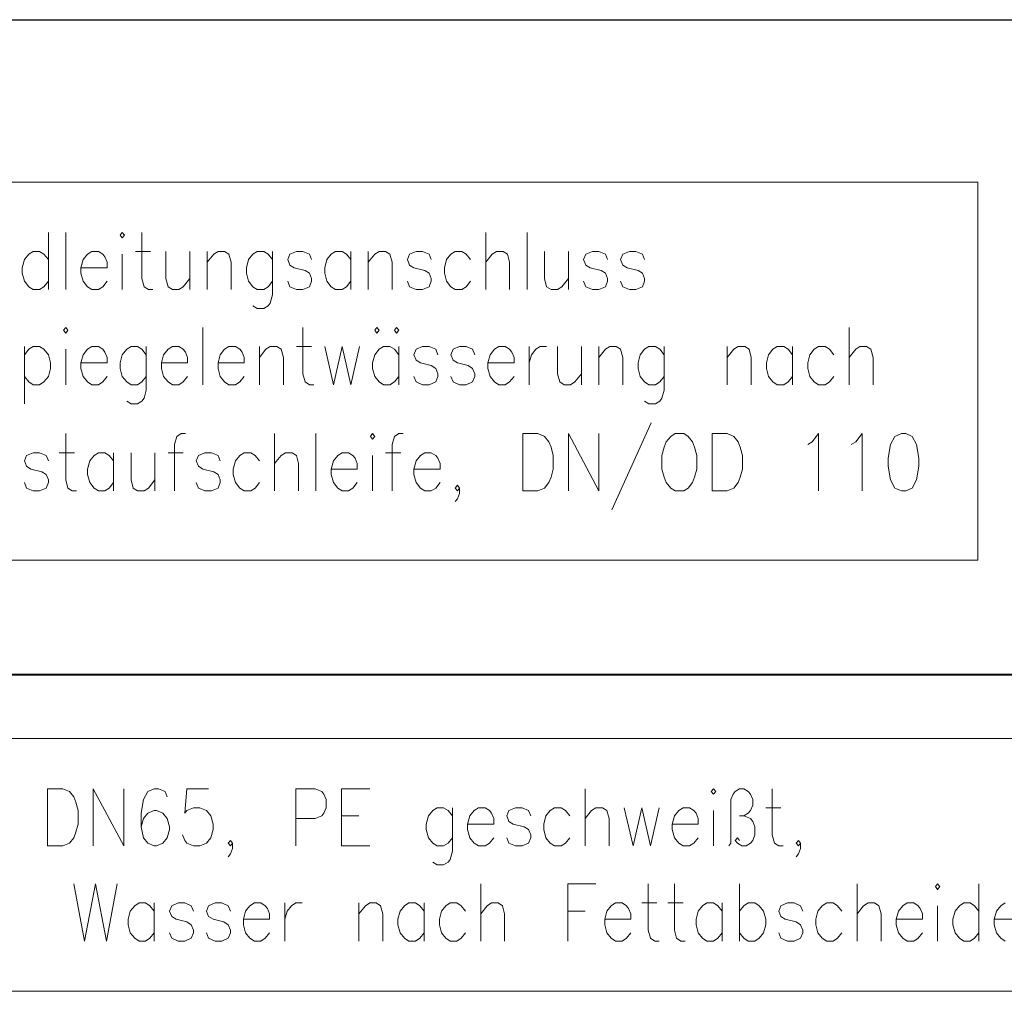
# Model space of a CAD drawing. Extents: x 193 to 943, y 26 to 526.
# Tile 252 of 256: x 551 to 583, y 107 to 139. Entities that reach past the tile are written whole.
import ezdxf

# ---------------------------------------------------------------- set-up
doc = ezdxf.new("R2010")
doc.units = 0
doc.layers.get('0').update_dxf_attribs({"lineweight": 25})
doc.layers.add('KG4_HLS_S_____ZEICHNEN_SWGF', color=40, linetype='Continuous', lineweight=40, true_color=0xffbf00)
doc.layers.add('KG4_HLS_SC_ZEICHNEN', color=7, linetype='Continuous', lineweight=25)
doc.layers.add('KG4_HLS_TEXTE', color=7, linetype='Continuous', lineweight=13)

# ---------------------------------------------------------------- blocks, each defined once
blk = doc.blocks.new('DWGOBJEKT-A069I1IW7N', base_point=(522.864, 102.246))
at = {"color": 0, "linetype": 'ByBlock', "lineweight": -2, "ltscale": 0.13}
for p, q in [((535.514, 115.437), (586.886, 115.437)), ((552.021, 113.787), (552.021, 111.912)), ((552.021, 113.787), (552.521, 113.787)), ((552.521, 113.787), (552.736, 113.698)), ((553.521, 113.787), (553.521, 111.912)), ((553.521, 113.787), (554.521, 111.912)), ((554.521, 113.787), (554.521, 111.912)), ((555.521, 113.787), (555.307, 113.698)), ((555.664, 113.787), (555.521, 113.787)), ((555.879, 113.698), (555.664, 113.787)), ((556.593, 113.787), (556.521, 112.984)), ((557.307, 113.787), (556.593, 113.787)), ((560.164, 113.787), (560.164, 111.912)), ((560.164, 113.787), (560.807, 113.787)), ((560.807, 113.787), (561.021, 113.698)), ((561.664, 113.787), (561.664, 111.912)), ((561.664, 113.787), (562.593, 113.787)), ((569.664, 113.787), (569.664, 111.912)), ((573.879, 113.787), (573.807, 113.698)), ((573.95, 113.698), (573.879, 113.787)), ((574.593, 113.698), (574.736, 113.787)), ((574.736, 113.787), (574.879, 113.787)), ((574.879, 113.787), (575.021, 113.698)), ((575.807, 113.787), (575.807, 112.269)), ((552.736, 113.698), (552.879, 113.519)), ((552.879, 113.519), (552.95, 113.341)), ((555.307, 113.698), (555.164, 113.43)), ((555.95, 113.519), (555.879, 113.698)), ((561.021, 113.698), (561.093, 113.609)), ((561.093, 113.609), (561.164, 113.43)), ((573.807, 113.698), (573.879, 113.609)), ((573.879, 113.609), (573.95, 113.698)), ((574.45, 113.43), (574.521, 113.609)), ((574.521, 113.609), (574.593, 113.698)), ((575.021, 113.698), (575.093, 113.609)), ((575.093, 113.609), (575.164, 113.43)), ((552.95, 113.341), (553.021, 113.073)), ((555.164, 113.43), (555.093, 112.984)), ((556.593, 113.073), (556.807, 113.162)), ((556.807, 113.162), (557.021, 113.162)), ((557.021, 113.162), (557.236, 113.073)), ((561.164, 113.162), (561.093, 112.984)), ((561.164, 113.43), (561.164, 113.162)), ((564.807, 113.162), (564.664, 113.073)), ((565.021, 113.162), (564.807, 113.162)), ((565.164, 113.073), (565.021, 113.162)), ((565.307, 113.162), (565.307, 111.734)), ((566.164, 113.162), (566.021, 113.073)), ((566.379, 113.162), (566.164, 113.162)), ((566.521, 113.073), (566.379, 113.162)), ((567.379, 113.162), (567.164, 113.073)), ((567.593, 113.162), (567.379, 113.162)), ((567.807, 113.073), (567.593, 113.162)), ((568.664, 113.162), (568.521, 113.073)), ((568.879, 113.162), (568.664, 113.162)), ((569.021, 113.073), (568.879, 113.162)), ((569.879, 113.073), (570.021, 113.162)), ((570.021, 113.162), (570.236, 113.162)), ((570.236, 113.162), (570.379, 113.073)), ((570.95, 113.162), (571.236, 111.912)), ((571.521, 113.162), (571.236, 111.912)), ((571.521, 113.162), (571.807, 111.912)), ((572.093, 113.162), (571.807, 111.912)), ((572.879, 113.162), (572.736, 113.073)), ((573.093, 113.162), (572.879, 113.162)), ((573.236, 113.073), (573.093, 113.162)), ((574.45, 112.001), (574.45, 113.43)), ((575.164, 113.251), (575.093, 113.073)), ((575.164, 113.43), (575.164, 113.251)), ((575.593, 113.162), (576.093, 113.162)), ((553.021, 113.073), (553.021, 112.626)), ((555.093, 112.984), (555.093, 112.537)), ((555.164, 112.805), (555.093, 112.537)), ((555.307, 112.984), (555.164, 112.805)), ((555.521, 113.073), (555.307, 112.984)), ((555.593, 113.073), (555.521, 113.073)), ((555.807, 112.984), (555.593, 113.073)), ((555.95, 112.805), (555.807, 112.984)), ((556.021, 112.537), (555.95, 112.805)), ((556.521, 112.984), (556.593, 113.073)), ((557.236, 113.073), (557.379, 112.894)), ((557.379, 112.894), (557.45, 112.626)), ((560.807, 112.805), (560.164, 112.805)), ((561.021, 112.894), (560.807, 112.805)), ((561.093, 112.984), (561.021, 112.894)), ((561.664, 112.894), (562.236, 112.894)), ((564.521, 112.894), (564.45, 112.626)), ((564.664, 113.073), (564.521, 112.894)), ((565.307, 112.894), (565.164, 113.073)), ((565.879, 112.894), (565.807, 112.626)), ((566.021, 113.073), (565.879, 112.894)), ((566.593, 112.984), (566.521, 113.073)), ((566.664, 112.805), (566.593, 112.984)), ((566.664, 112.626), (566.664, 112.805)), ((567.164, 113.073), (567.093, 112.894)), ((567.093, 112.894), (567.164, 112.716)), ((567.879, 112.894), (567.807, 113.073)), ((568.379, 112.894), (568.307, 112.626)), ((568.521, 113.073), (568.379, 112.894)), ((569.164, 112.894), (569.021, 113.073)), ((569.664, 112.805), (569.879, 113.073)), ((570.379, 113.073), (570.45, 112.805)), ((570.45, 112.805), (570.45, 111.912)), ((572.593, 112.894), (572.521, 112.626)), ((572.736, 113.073), (572.593, 112.894)), ((573.307, 112.984), (573.236, 113.073)), ((573.379, 112.805), (573.307, 112.984)), ((573.379, 112.626), (573.379, 112.805)), ((573.879, 113.073), (573.879, 111.912)), ((574.879, 112.894), (574.736, 112.894)), ((575.021, 112.984), (574.879, 112.894)), ((574.879, 112.894), (575.093, 112.805)), ((575.093, 113.073), (575.021, 112.984)), ((575.093, 112.805), (575.164, 112.716)), ((553.021, 112.626), (552.95, 112.359)), ((555.093, 112.537), (555.164, 112.18)), ((556.021, 112.448), (556.021, 112.537)), ((557.45, 112.626), (557.45, 112.448)), ((564.45, 112.626), (564.45, 112.448)), ((565.807, 112.626), (566.664, 112.626)), ((565.807, 112.626), (565.807, 112.448)), ((567.164, 112.716), (567.307, 112.626)), ((567.307, 112.626), (567.664, 112.537)), ((567.664, 112.537), (567.807, 112.448)), ((568.307, 112.626), (568.307, 112.448)), ((572.521, 112.626), (573.379, 112.626)), ((572.521, 112.626), (572.521, 112.448)), ((575.164, 112.716), (575.236, 112.537)), ((575.236, 112.537), (575.236, 112.269)), ((552.879, 112.18), (552.736, 112.001)), ((552.95, 112.359), (552.879, 112.18)), ((555.164, 112.18), (555.307, 112.001)), ((555.807, 112.001), (555.95, 112.18)), ((555.95, 112.18), (556.021, 112.448)), ((556.521, 112.091), (556.45, 112.269)), ((557.379, 112.18), (557.236, 112.001)), ((557.45, 112.448), (557.379, 112.18)), ((564.45, 112.448), (564.521, 112.18)), ((564.521, 112.18), (564.664, 112.001)), ((565.164, 112.001), (565.307, 112.18)), ((565.807, 112.448), (565.879, 112.18)), ((565.879, 112.18), (566.021, 112.001)), ((566.521, 112.001), (566.664, 112.18)), ((567.164, 112.001), (567.093, 112.18)), ((567.807, 112.448), (567.879, 112.269)), ((567.879, 112.18), (567.807, 112.001)), ((567.879, 112.269), (567.879, 112.18)), ((568.307, 112.448), (568.379, 112.18)), ((568.379, 112.18), (568.521, 112.001)), ((569.021, 112.001), (569.164, 112.18)), ((572.521, 112.448), (572.593, 112.18)), ((572.593, 112.18), (572.736, 112.001)), ((573.236, 112.001), (573.379, 112.18)), ((574.593, 112.091), (574.664, 112.18)), ((574.664, 112.18), (574.736, 112.091)), ((575.236, 112.269), (575.164, 112.091)), ((575.807, 112.269), (575.879, 112.001)), ((552.521, 111.912), (552.021, 111.912)), ((552.736, 112.001), (552.521, 111.912)), ((555.307, 112.001), (555.521, 111.912)), ((555.521, 111.912), (555.593, 111.912)), ((555.593, 111.912), (555.807, 112.001)), ((556.593, 112.001), (556.521, 112.091)), ((556.807, 111.912), (556.593, 112.001)), ((557.021, 111.912), (556.807, 111.912)), ((557.236, 112.001), (557.021, 111.912)), ((557.95, 112.001), (558.021, 112.091)), ((558.021, 111.912), (557.95, 112.001)), ((558.021, 112.091), (558.093, 112.001)), ((558.093, 112.001), (558.021, 111.912)), ((558.093, 112.001), (558.093, 111.823)), ((561.664, 111.912), (562.593, 111.912)), ((564.664, 112.001), (564.807, 111.912)), ((564.807, 111.912), (565.021, 111.912)), ((565.021, 111.912), (565.164, 112.001)), ((566.021, 112.001), (566.164, 111.912)), ((566.164, 111.912), (566.379, 111.912)), ((566.379, 111.912), (566.521, 112.001)), ((567.379, 111.912), (567.164, 112.001)), ((567.593, 111.912), (567.379, 111.912)), ((567.807, 112.001), (567.593, 111.912)), ((568.521, 112.001), (568.664, 111.912)), ((568.664, 111.912), (568.879, 111.912)), ((568.879, 111.912), (569.021, 112.001)), ((572.736, 112.001), (572.879, 111.912)), ((572.879, 111.912), (573.093, 111.912)), ((573.093, 111.912), (573.236, 112.001)), ((574.379, 111.912), (574.45, 112.001)), ((574.664, 112.001), (574.593, 112.091)), ((574.807, 111.912), (574.664, 112.001)), ((574.95, 111.912), (574.807, 111.912)), ((575.093, 112.001), (574.95, 111.912)), ((575.164, 112.091), (575.093, 112.001)), ((575.879, 112.001), (576.021, 111.912)), ((576.021, 111.912), (576.164, 111.912)), ((576.593, 112.001), (576.664, 112.091)), ((576.664, 111.912), (576.593, 112.001)), ((576.664, 112.091), (576.736, 112.001)), ((576.736, 112.001), (576.664, 111.912)), ((576.736, 112.001), (576.736, 111.823)), ((558.021, 111.644), (557.95, 111.555)), ((558.093, 111.823), (558.021, 111.644)), ((565.307, 111.734), (565.236, 111.466)), ((576.664, 111.644), (576.593, 111.555)), ((576.736, 111.823), (576.664, 111.644)), ((564.807, 111.287), (564.664, 111.376)), ((565.021, 111.287), (564.807, 111.287)), ((565.164, 111.376), (565.021, 111.287)), ((565.236, 111.466), (565.164, 111.376)), ((552.879, 110.662), (553.236, 108.787)), ((553.593, 110.662), (553.236, 108.787)), ((553.593, 110.662), (553.95, 108.787)), ((554.307, 110.662), (553.95, 108.787)), ((566.236, 110.662), (566.236, 108.787)), ((569.093, 110.662), (569.093, 108.787)), ((569.093, 110.662), (570.021, 110.662)), ((571.736, 110.662), (571.736, 109.144)), ((572.593, 110.662), (572.593, 109.144)), ((574.736, 110.662), (574.736, 108.787)), ((578.593, 110.662), (578.593, 108.787)), ((581.236, 110.662), (581.164, 110.573)), ((581.164, 110.573), (581.236, 110.484)), ((581.307, 110.573), (581.236, 110.662)), ((581.236, 110.484), (581.307, 110.573)), ((582.593, 110.662), (582.593, 108.787)), ((554.879, 109.948), (554.736, 109.769)), ((555.021, 110.037), (554.879, 109.948)), ((555.236, 110.037), (555.021, 110.037)), ((555.379, 109.948), (555.236, 110.037)), ((555.521, 109.769), (555.379, 109.948)), ((555.521, 110.037), (555.521, 108.787)), ((556.093, 109.948), (556.021, 109.769)), ((556.307, 110.037), (556.093, 109.948)), ((556.521, 110.037), (556.307, 110.037)), ((556.736, 109.948), (556.521, 110.037)), ((556.807, 109.769), (556.736, 109.948)), ((557.307, 109.948), (557.236, 109.769)), ((557.521, 110.037), (557.307, 109.948)), ((557.736, 110.037), (557.521, 110.037)), ((557.95, 109.948), (557.736, 110.037)), ((558.021, 109.769), (557.95, 109.948)), ((558.664, 109.948), (558.521, 109.769)), ((558.807, 110.037), (558.664, 109.948)), ((559.021, 110.037), (558.807, 110.037)), ((559.164, 109.948), (559.021, 110.037)), ((559.236, 109.859), (559.164, 109.948)), ((559.807, 110.037), (559.807, 108.787)), ((559.879, 109.769), (560.021, 109.948)), ((560.021, 109.948), (560.164, 110.037)), ((560.164, 110.037), (560.379, 110.037)), ((562.236, 110.037), (562.236, 108.787)), ((562.236, 109.68), (562.45, 109.948)), ((562.45, 109.948), (562.593, 110.037)), ((562.593, 110.037), (562.807, 110.037)), ((562.807, 110.037), (562.95, 109.948)), ((562.95, 109.948), (563.021, 109.68)), ((563.736, 109.948), (563.593, 109.769)), ((563.879, 110.037), (563.736, 109.948)), ((564.093, 110.037), (563.879, 110.037)), ((564.236, 109.948), (564.093, 110.037)), ((564.379, 109.769), (564.236, 109.948)), ((564.379, 110.037), (564.379, 108.787)), ((565.093, 109.948), (564.95, 109.769)), ((565.236, 110.037), (565.093, 109.948)), ((565.45, 110.037), (565.236, 110.037)), ((565.593, 109.948), (565.45, 110.037)), ((565.736, 109.769), (565.593, 109.948)), ((566.236, 109.68), (566.45, 109.948)), ((566.45, 109.948), (566.593, 110.037)), ((566.593, 110.037), (566.807, 110.037)), ((566.807, 110.037), (566.95, 109.948)), ((566.95, 109.948), (567.021, 109.68)), ((570.521, 109.948), (570.379, 109.769)), ((570.664, 110.037), (570.521, 109.948)), ((570.879, 110.037), (570.664, 110.037)), ((571.021, 109.948), (570.879, 110.037)), ((571.093, 109.859), (571.021, 109.948)), ((571.521, 110.037), (572.021, 110.037)), ((572.379, 110.037), (572.879, 110.037)), ((573.521, 109.948), (573.379, 109.769)), ((573.664, 110.037), (573.521, 109.948)), ((573.879, 110.037), (573.664, 110.037)), ((574.021, 109.948), (573.879, 110.037)), ((574.164, 109.769), (574.021, 109.948)), ((574.164, 110.037), (574.164, 108.787)), ((574.736, 109.769), (574.879, 109.948)), ((574.879, 109.948), (575.021, 110.037)), ((575.021, 110.037), (575.236, 110.037)), ((575.236, 110.037), (575.379, 109.948)), ((575.379, 109.948), (575.521, 109.769)), ((576.093, 109.948), (576.021, 109.769)), ((576.307, 110.037), (576.093, 109.948)), ((576.521, 110.037), (576.307, 110.037)), ((576.736, 109.948), (576.521, 110.037)), ((576.807, 109.769), (576.736, 109.948)), ((577.45, 109.948), (577.307, 109.769)), ((577.593, 110.037), (577.45, 109.948)), ((577.807, 110.037), (577.593, 110.037)), ((577.95, 109.948), (577.807, 110.037)), ((578.093, 109.769), (577.95, 109.948)), ((578.593, 109.68), (578.807, 109.948)), ((578.807, 109.948), (578.95, 110.037)), ((578.95, 110.037), (579.164, 110.037)), ((579.164, 110.037), (579.307, 109.948)), ((579.307, 109.948), (579.379, 109.68)), ((580.093, 109.948), (579.95, 109.769)), ((580.236, 110.037), (580.093, 109.948)), ((580.45, 110.037), (580.236, 110.037)), ((580.593, 109.948), (580.45, 110.037)), ((580.664, 109.859), (580.593, 109.948)), ((581.236, 109.948), (581.236, 108.787)), ((581.95, 109.948), (581.807, 109.769)), ((582.093, 110.037), (581.95, 109.948)), ((582.307, 110.037), (582.093, 110.037)), ((582.45, 109.948), (582.307, 110.037)), ((582.593, 109.769), (582.45, 109.948)), ((583.307, 109.948), (583.164, 109.769)), ((583.45, 110.037), (583.307, 109.948)), ((554.736, 109.769), (554.664, 109.501)), ((556.021, 109.769), (556.093, 109.591)), ((556.093, 109.591), (556.236, 109.501)), ((557.236, 109.769), (557.307, 109.591)), ((557.307, 109.591), (557.45, 109.501)), ((558.521, 109.769), (558.45, 109.501)), ((559.307, 109.68), (559.236, 109.859)), ((559.307, 109.501), (559.307, 109.68)), ((559.807, 109.501), (559.879, 109.769)), ((563.021, 109.68), (563.021, 108.787)), ((563.593, 109.769), (563.521, 109.501)), ((564.95, 109.769), (564.879, 109.501)), ((567.021, 109.68), (567.021, 108.787)), ((569.093, 109.769), (569.664, 109.769)), ((570.379, 109.769), (570.307, 109.501)), ((571.164, 109.68), (571.093, 109.859)), ((571.164, 109.501), (571.164, 109.68)), ((573.379, 109.769), (573.307, 109.501)), ((575.521, 109.769), (575.593, 109.501)), ((576.021, 109.769), (576.093, 109.591)), ((576.093, 109.591), (576.236, 109.501)), ((577.307, 109.769), (577.236, 109.501)), ((579.379, 109.68), (579.379, 108.787)), ((579.95, 109.769), (579.879, 109.501)), ((580.736, 109.68), (580.664, 109.859)), ((580.736, 109.501), (580.736, 109.68)), ((581.807, 109.769), (581.736, 109.501)), ((583.164, 109.769), (583.093, 109.501)), ((554.664, 109.501), (554.664, 109.323)), ((554.664, 109.323), (554.736, 109.055)), ((556.236, 109.501), (556.593, 109.412)), ((556.593, 109.412), (556.736, 109.323)), ((556.736, 109.323), (556.807, 109.144)), ((557.45, 109.501), (557.807, 109.412)), ((557.807, 109.412), (557.95, 109.323)), ((557.95, 109.323), (558.021, 109.144)), ((558.45, 109.501), (559.307, 109.501)), ((558.45, 109.501), (558.45, 109.323)), ((558.45, 109.323), (558.521, 109.055)), ((563.521, 109.501), (563.521, 109.323)), ((563.521, 109.323), (563.593, 109.055)), ((564.879, 109.501), (564.879, 109.323)), ((564.879, 109.323), (564.95, 109.055)), ((570.307, 109.501), (571.164, 109.501)), ((570.307, 109.501), (570.307, 109.323)), ((570.307, 109.323), (570.379, 109.055)), ((573.307, 109.501), (573.307, 109.323)), ((573.307, 109.323), (573.379, 109.055)), ((575.593, 109.323), (575.521, 109.055)), ((575.593, 109.501), (575.593, 109.323)), ((576.236, 109.501), (576.593, 109.412)), ((576.593, 109.412), (576.736, 109.323)), ((576.736, 109.323), (576.807, 109.144)), ((577.236, 109.501), (577.236, 109.323)), ((577.236, 109.323), (577.307, 109.055)), ((579.879, 109.501), (580.736, 109.501)), ((579.879, 109.501), (579.879, 109.323)), ((579.879, 109.323), (579.95, 109.055)), ((581.736, 109.501), (581.736, 109.323)), ((581.736, 109.323), (581.807, 109.055)), ((583.093, 109.501), (583.95, 109.501)), ((583.093, 109.501), (583.093, 109.323)), ((583.093, 109.323), (583.164, 109.055)), ((554.736, 109.055), (554.879, 108.876)), ((555.379, 108.876), (555.521, 109.055)), ((556.093, 108.876), (556.021, 109.055)), ((556.807, 109.055), (556.736, 108.876)), ((556.807, 109.144), (556.807, 109.055)), ((557.307, 108.876), (557.236, 109.055)), ((558.021, 109.055), (557.95, 108.876)), ((558.021, 109.144), (558.021, 109.055)), ((558.521, 109.055), (558.664, 108.876)), ((559.164, 108.876), (559.307, 109.055)), ((563.593, 109.055), (563.736, 108.876)), ((564.236, 108.876), (564.379, 109.055)), ((564.95, 109.055), (565.093, 108.876)), ((565.593, 108.876), (565.736, 109.055)), ((570.379, 109.055), (570.521, 108.876)), ((571.021, 108.876), (571.164, 109.055)), ((571.736, 109.144), (571.807, 108.876)), ((572.593, 109.144), (572.664, 108.876)), ((573.379, 109.055), (573.521, 108.876)), ((574.021, 108.876), (574.164, 109.055)), ((574.879, 108.876), (574.736, 109.055)), ((575.521, 109.055), (575.379, 108.876)), ((576.093, 108.876), (576.021, 109.055)), ((576.807, 109.055), (576.736, 108.876)), ((576.807, 109.144), (576.807, 109.055)), ((577.307, 109.055), (577.45, 108.876)), ((577.95, 108.876), (578.093, 109.055)), ((579.95, 109.055), (580.093, 108.876)), ((580.593, 108.876), (580.736, 109.055)), ((581.807, 109.055), (581.95, 108.876)), ((582.45, 108.876), (582.593, 109.055)), ((583.164, 109.055), (583.307, 108.876)), ((554.879, 108.876), (555.021, 108.787)), ((555.021, 108.787), (555.236, 108.787)), ((555.236, 108.787), (555.379, 108.876)), ((556.307, 108.787), (556.093, 108.876)), ((556.521, 108.787), (556.307, 108.787)), ((556.736, 108.876), (556.521, 108.787)), ((557.521, 108.787), (557.307, 108.876)), ((557.736, 108.787), (557.521, 108.787)), ((557.95, 108.876), (557.736, 108.787)), ((558.664, 108.876), (558.807, 108.787)), ((558.807, 108.787), (559.021, 108.787)), ((559.021, 108.787), (559.164, 108.876)), ((563.736, 108.876), (563.879, 108.787)), ((563.879, 108.787), (564.093, 108.787)), ((564.093, 108.787), (564.236, 108.876)), ((565.093, 108.876), (565.236, 108.787)), ((565.236, 108.787), (565.45, 108.787)), ((565.45, 108.787), (565.593, 108.876)), ((570.521, 108.876), (570.664, 108.787)), ((570.664, 108.787), (570.879, 108.787)), ((570.879, 108.787), (571.021, 108.876)), ((571.807, 108.876), (571.95, 108.787)), ((571.95, 108.787), (572.093, 108.787)), ((572.664, 108.876), (572.807, 108.787)), ((572.807, 108.787), (572.95, 108.787)), ((573.521, 108.876), (573.664, 108.787)), ((573.664, 108.787), (573.879, 108.787)), ((573.879, 108.787), (574.021, 108.876)), ((575.021, 108.787), (574.879, 108.876)), ((575.236, 108.787), (575.021, 108.787)), ((575.379, 108.876), (575.236, 108.787)), ((576.307, 108.787), (576.093, 108.876)), ((576.521, 108.787), (576.307, 108.787)), ((576.736, 108.876), (576.521, 108.787)), ((577.45, 108.876), (577.593, 108.787)), ((577.593, 108.787), (577.807, 108.787)), ((577.807, 108.787), (577.95, 108.876)), ((580.093, 108.876), (580.236, 108.787)), ((580.236, 108.787), (580.45, 108.787)), ((580.45, 108.787), (580.593, 108.876)), ((581.95, 108.876), (582.093, 108.787)), ((582.093, 108.787), (582.307, 108.787)), ((582.307, 108.787), (582.45, 108.876)), ((583.307, 108.876), (583.45, 108.787)), ((586.886, 107.137), (535.514, 107.137))]:
    blk.add_line(p, q, dxfattribs=at)
blk = doc.blocks.new('DWGOBJEKT-A069I1IY7N', base_point=(529.212, 121.291))
at = {"color": 0, "linetype": 'ByBlock', "lineweight": -2, "ltscale": 0.13}
for p, q in [((544.609, 133.699), (582.552, 133.699)), ((582.552, 133.699), (582.552, 121.291)), ((552.045, 132.049), (552.045, 130.174)), ((552.616, 132.049), (552.616, 130.174)), ((554.473, 132.049), (554.402, 131.959)), ((554.402, 131.959), (554.473, 131.87)), ((554.545, 131.959), (554.473, 132.049)), ((554.473, 131.87), (554.545, 131.959)), ((555.116, 132.049), (555.116, 130.531)), ((566.402, 132.049), (566.402, 130.174)), ((567.759, 132.049), (567.759, 130.174)), ((551.402, 131.334), (551.259, 131.156)), ((551.545, 131.424), (551.402, 131.334)), ((551.759, 131.424), (551.545, 131.424)), ((551.902, 131.334), (551.759, 131.424)), ((552.045, 131.156), (551.902, 131.334)), ((553.33, 131.334), (553.187, 131.156)), ((553.473, 131.424), (553.33, 131.334)), ((553.687, 131.424), (553.473, 131.424)), ((553.83, 131.334), (553.687, 131.424)), ((553.902, 131.245), (553.83, 131.334)), ((553.973, 131.066), (553.902, 131.245)), ((554.473, 131.334), (554.473, 130.174)), ((554.902, 131.424), (555.402, 131.424)), ((555.902, 131.424), (555.902, 130.531)), ((556.687, 131.424), (556.687, 130.174)), ((557.259, 131.424), (557.259, 130.174)), ((557.259, 131.066), (557.473, 131.334)), ((557.473, 131.334), (557.616, 131.424)), ((557.616, 131.424), (557.83, 131.424)), ((557.83, 131.424), (557.973, 131.334)), ((557.973, 131.334), (558.045, 131.066)), ((558.759, 131.334), (558.616, 131.156)), ((558.902, 131.424), (558.759, 131.334)), ((559.116, 131.424), (558.902, 131.424)), ((559.259, 131.334), (559.116, 131.424)), ((559.402, 131.156), (559.259, 131.334)), ((559.402, 131.424), (559.402, 129.995)), ((559.973, 131.334), (559.902, 131.156)), ((560.187, 131.424), (559.973, 131.334)), ((560.402, 131.424), (560.187, 131.424)), ((560.616, 131.334), (560.402, 131.424)), ((560.687, 131.156), (560.616, 131.334)), ((561.33, 131.334), (561.187, 131.156)), ((561.473, 131.424), (561.33, 131.334)), ((561.687, 131.424), (561.473, 131.424)), ((561.83, 131.334), (561.687, 131.424)), ((561.973, 131.156), (561.83, 131.334)), ((561.973, 131.424), (561.973, 130.174)), ((562.545, 131.424), (562.545, 130.174)), ((562.545, 131.066), (562.759, 131.334)), ((562.759, 131.334), (562.902, 131.424)), ((562.902, 131.424), (563.116, 131.424)), ((563.116, 131.424), (563.259, 131.334)), ((563.259, 131.334), (563.33, 131.066)), ((563.902, 131.334), (563.83, 131.156)), ((564.116, 131.424), (563.902, 131.334)), ((564.33, 131.424), (564.116, 131.424)), ((564.545, 131.334), (564.33, 131.424)), ((564.616, 131.156), (564.545, 131.334)), ((565.259, 131.334), (565.116, 131.156)), ((565.402, 131.424), (565.259, 131.334)), ((565.616, 131.424), (565.402, 131.424)), ((565.759, 131.334), (565.616, 131.424)), ((565.902, 131.156), (565.759, 131.334)), ((566.402, 131.066), (566.616, 131.334)), ((566.616, 131.334), (566.759, 131.424)), ((566.759, 131.424), (566.973, 131.424)), ((566.973, 131.424), (567.116, 131.334)), ((567.116, 131.334), (567.187, 131.066)), ((568.33, 131.424), (568.33, 130.531)), ((569.116, 131.424), (569.116, 130.174)), ((569.687, 131.334), (569.616, 131.156)), ((569.902, 131.424), (569.687, 131.334)), ((570.116, 131.424), (569.902, 131.424)), ((570.33, 131.334), (570.116, 131.424)), ((570.402, 131.156), (570.33, 131.334)), ((570.902, 131.334), (570.83, 131.156)), ((571.116, 131.424), (570.902, 131.334)), ((571.33, 131.424), (571.116, 131.424)), ((571.545, 131.334), (571.33, 131.424)), ((571.616, 131.156), (571.545, 131.334)), ((551.259, 131.156), (551.187, 130.888)), ((553.187, 131.156), (553.116, 130.888)), ((553.973, 130.888), (553.973, 131.066)), ((558.045, 131.066), (558.045, 130.174)), ((558.616, 131.156), (558.545, 130.888)), ((559.902, 131.156), (559.973, 130.977)), ((559.973, 130.977), (560.116, 130.888)), ((561.187, 131.156), (561.116, 130.888)), ((563.33, 131.066), (563.33, 130.174)), ((563.83, 131.156), (563.902, 130.977)), ((563.902, 130.977), (564.045, 130.888)), ((565.116, 131.156), (565.045, 130.888)), ((567.187, 131.066), (567.187, 130.174)), ((569.616, 131.156), (569.687, 130.977)), ((569.687, 130.977), (569.83, 130.888)), ((570.83, 131.156), (570.902, 130.977)), ((570.902, 130.977), (571.045, 130.888)), ((551.187, 130.888), (551.187, 130.709)), ((551.187, 130.709), (551.259, 130.441)), ((553.116, 130.888), (553.973, 130.888)), ((553.116, 130.888), (553.116, 130.709)), ((553.116, 130.709), (553.187, 130.441)), ((558.545, 130.888), (558.545, 130.709)), ((558.545, 130.709), (558.616, 130.441)), ((560.116, 130.888), (560.473, 130.799)), ((560.473, 130.799), (560.616, 130.709)), ((560.616, 130.709), (560.687, 130.531)), ((561.116, 130.888), (561.116, 130.709)), ((561.116, 130.709), (561.187, 130.441)), ((564.045, 130.888), (564.402, 130.799)), ((564.402, 130.799), (564.545, 130.709)), ((564.545, 130.709), (564.616, 130.531)), ((565.045, 130.888), (565.045, 130.709)), ((565.045, 130.709), (565.116, 130.441)), ((569.83, 130.888), (570.187, 130.799)), ((570.187, 130.799), (570.33, 130.709)), ((570.33, 130.709), (570.402, 130.531)), ((571.045, 130.888), (571.402, 130.799)), ((571.402, 130.799), (571.545, 130.709)), ((571.545, 130.709), (571.616, 130.531)), ((551.259, 130.441), (551.402, 130.263)), ((551.402, 130.263), (551.545, 130.174)), ((551.759, 130.174), (551.902, 130.263)), ((551.902, 130.263), (552.045, 130.441)), ((553.187, 130.441), (553.33, 130.263)), ((553.33, 130.263), (553.473, 130.174)), ((553.687, 130.174), (553.83, 130.263)), ((553.83, 130.263), (553.973, 130.441)), ((555.116, 130.531), (555.187, 130.263)), ((555.187, 130.263), (555.33, 130.174)), ((555.902, 130.531), (555.973, 130.263)), ((555.973, 130.263), (556.116, 130.174)), ((556.33, 130.174), (556.473, 130.263)), ((556.473, 130.263), (556.687, 130.531)), ((558.616, 130.441), (558.759, 130.263)), ((558.759, 130.263), (558.902, 130.174)), ((559.116, 130.174), (559.259, 130.263)), ((559.259, 130.263), (559.402, 130.441)), ((559.973, 130.263), (559.902, 130.441)), ((560.187, 130.174), (559.973, 130.263)), ((560.616, 130.263), (560.402, 130.174)), ((560.687, 130.441), (560.616, 130.263)), ((560.687, 130.531), (560.687, 130.441)), ((561.187, 130.441), (561.33, 130.263)), ((561.33, 130.263), (561.473, 130.174)), ((561.687, 130.174), (561.83, 130.263)), ((561.83, 130.263), (561.973, 130.441)), ((563.902, 130.263), (563.83, 130.441)), ((564.116, 130.174), (563.902, 130.263)), ((564.545, 130.263), (564.33, 130.174)), ((564.616, 130.441), (564.545, 130.263)), ((564.616, 130.531), (564.616, 130.441)), ((565.116, 130.441), (565.259, 130.263)), ((565.259, 130.263), (565.402, 130.174)), ((565.616, 130.174), (565.759, 130.263)), ((565.759, 130.263), (565.902, 130.441)), ((568.33, 130.531), (568.402, 130.263)), ((568.402, 130.263), (568.545, 130.174)), ((568.759, 130.174), (568.902, 130.263)), ((568.902, 130.263), (569.116, 130.531)), ((569.687, 130.263), (569.616, 130.441)), ((569.902, 130.174), (569.687, 130.263)), ((570.33, 130.263), (570.116, 130.174)), ((570.402, 130.441), (570.33, 130.263)), ((570.402, 130.531), (570.402, 130.441)), ((570.902, 130.263), (570.83, 130.441)), ((571.116, 130.174), (570.902, 130.263)), ((571.545, 130.263), (571.33, 130.174)), ((571.616, 130.441), (571.545, 130.263)), ((571.616, 130.531), (571.616, 130.441)), ((551.545, 130.174), (551.759, 130.174)), ((553.473, 130.174), (553.687, 130.174)), ((555.33, 130.174), (555.473, 130.174)), ((556.116, 130.174), (556.33, 130.174)), ((558.902, 130.174), (559.116, 130.174)), ((559.402, 129.995), (559.33, 129.727)), ((560.402, 130.174), (560.187, 130.174)), ((561.473, 130.174), (561.687, 130.174)), ((564.33, 130.174), (564.116, 130.174)), ((565.402, 130.174), (565.616, 130.174)), ((568.545, 130.174), (568.759, 130.174)), ((570.116, 130.174), (569.902, 130.174)), ((571.33, 130.174), (571.116, 130.174)), ((558.902, 129.549), (558.759, 129.638)), ((559.259, 129.638), (559.116, 129.549)), ((559.33, 129.727), (559.259, 129.638)), ((559.116, 129.549), (558.902, 129.549)), ((552.616, 128.924), (552.545, 128.834)), ((552.545, 128.834), (552.616, 128.745)), ((552.687, 128.834), (552.616, 128.924)), ((552.616, 128.745), (552.687, 128.834)), ((557.116, 128.924), (557.116, 127.049)), ((560.402, 128.924), (560.402, 127.406)), ((562.83, 128.924), (562.759, 128.834)), ((562.759, 128.834), (562.83, 128.745)), ((562.902, 128.834), (562.83, 128.924)), ((562.83, 128.745), (562.902, 128.834)), ((563.473, 128.924), (563.402, 128.834)), ((563.402, 128.834), (563.473, 128.745)), ((563.545, 128.834), (563.473, 128.924)), ((563.473, 128.745), (563.545, 128.834)), ((578.33, 128.924), (578.33, 127.049)), ((551.259, 128.299), (551.259, 126.424)), ((551.259, 128.031), (551.402, 128.209)), ((551.402, 128.209), (551.545, 128.299)), ((551.545, 128.299), (551.759, 128.299)), ((551.759, 128.299), (551.902, 128.209)), ((551.902, 128.209), (552.045, 128.031)), ((552.045, 128.031), (552.116, 127.763)), ((552.616, 128.209), (552.616, 127.049)), ((553.187, 128.031), (553.116, 127.763)), ((553.33, 128.209), (553.187, 128.031)), ((553.473, 128.299), (553.33, 128.209)), ((553.687, 128.299), (553.473, 128.299)), ((553.83, 128.209), (553.687, 128.299)), ((553.902, 128.12), (553.83, 128.209)), ((553.973, 127.941), (553.902, 128.12)), ((554.473, 128.031), (554.402, 127.763)), ((554.616, 128.209), (554.473, 128.031)), ((554.759, 128.299), (554.616, 128.209)), ((554.973, 128.299), (554.759, 128.299)), ((555.116, 128.209), (554.973, 128.299)), ((555.259, 128.031), (555.116, 128.209)), ((555.259, 128.299), (555.259, 126.87)), ((555.83, 128.031), (555.759, 127.763)), ((555.973, 128.209), (555.83, 128.031)), ((556.116, 128.299), (555.973, 128.209)), ((556.33, 128.299), (556.116, 128.299)), ((556.473, 128.209), (556.33, 128.299)), ((556.545, 128.12), (556.473, 128.209)), ((556.616, 127.941), (556.545, 128.12)), ((557.687, 128.031), (557.616, 127.763)), ((557.83, 128.209), (557.687, 128.031)), ((557.973, 128.299), (557.83, 128.209)), ((558.187, 128.299), (557.973, 128.299)), ((558.33, 128.209), (558.187, 128.299)), ((558.402, 128.12), (558.33, 128.209)), ((558.473, 127.941), (558.402, 128.12)), ((558.973, 128.299), (558.973, 127.049)), ((558.973, 127.941), (559.187, 128.209)), ((559.187, 128.209), (559.33, 128.299)), ((559.33, 128.299), (559.545, 128.299)), ((559.545, 128.299), (559.687, 128.209)), ((559.687, 128.209), (559.759, 127.941)), ((560.187, 128.299), (560.687, 128.299)), ((561.116, 128.299), (561.402, 127.049)), ((561.687, 128.299), (561.402, 127.049)), ((561.687, 128.299), (561.973, 127.049)), ((562.259, 128.299), (561.973, 127.049)), ((562.759, 128.031), (562.687, 127.763)), ((562.902, 128.209), (562.759, 128.031)), ((563.045, 128.299), (562.902, 128.209)), ((563.259, 128.299), (563.045, 128.299)), ((563.402, 128.209), (563.259, 128.299)), ((563.545, 128.031), (563.402, 128.209)), ((563.545, 128.299), (563.545, 127.049)), ((564.116, 128.209), (564.045, 128.031)), ((564.045, 128.031), (564.116, 127.852)), ((564.33, 128.299), (564.116, 128.209)), ((564.545, 128.299), (564.33, 128.299)), ((564.759, 128.209), (564.545, 128.299)), ((564.83, 128.031), (564.759, 128.209)), ((565.33, 128.209), (565.259, 128.031)), ((565.259, 128.031), (565.33, 127.852)), ((565.545, 128.299), (565.33, 128.209)), ((565.759, 128.299), (565.545, 128.299)), ((565.973, 128.209), (565.759, 128.299)), ((566.045, 128.031), (565.973, 128.209)), ((566.545, 128.031), (566.473, 127.763)), ((566.687, 128.209), (566.545, 128.031)), ((566.83, 128.299), (566.687, 128.209)), ((567.045, 128.299), (566.83, 128.299)), ((567.187, 128.209), (567.045, 128.299)), ((567.259, 128.12), (567.187, 128.209)), ((567.33, 127.941), (567.259, 128.12)), ((567.83, 128.299), (567.83, 127.049)), ((567.83, 127.763), (567.902, 128.031)), ((567.902, 128.031), (568.045, 128.209)), ((568.045, 128.209), (568.187, 128.299)), ((568.187, 128.299), (568.402, 128.299)), ((568.759, 128.299), (568.759, 127.406)), ((569.545, 128.299), (569.545, 127.049)), ((570.116, 128.299), (570.116, 127.049)), ((570.116, 127.941), (570.33, 128.209)), ((570.33, 128.209), (570.473, 128.299)), ((570.473, 128.299), (570.687, 128.299)), ((570.687, 128.299), (570.83, 128.209)), ((570.83, 128.209), (570.902, 127.941)), ((571.473, 128.031), (571.402, 127.763)), ((571.616, 128.209), (571.473, 128.031)), ((571.759, 128.299), (571.616, 128.209)), ((571.973, 128.299), (571.759, 128.299)), ((572.116, 128.209), (571.973, 128.299)), ((572.259, 128.031), (572.116, 128.209)), ((572.259, 128.299), (572.259, 126.87)), ((574.33, 128.299), (574.33, 127.049)), ((574.33, 127.941), (574.545, 128.209)), ((574.545, 128.209), (574.687, 128.299)), ((574.687, 128.299), (574.902, 128.299)), ((574.902, 128.299), (575.045, 128.209)), ((575.045, 128.209), (575.116, 127.941)), ((575.687, 128.031), (575.616, 127.763)), ((575.83, 128.209), (575.687, 128.031)), ((575.973, 128.299), (575.83, 128.209)), ((576.187, 128.299), (575.973, 128.299)), ((576.33, 128.209), (576.187, 128.299)), ((576.473, 128.031), (576.33, 128.209)), ((576.473, 128.299), (576.473, 127.049)), ((577.045, 128.031), (576.973, 127.763)), ((577.187, 128.209), (577.045, 128.031)), ((577.33, 128.299), (577.187, 128.209)), ((577.545, 128.299), (577.33, 128.299)), ((577.687, 128.209), (577.545, 128.299)), ((577.83, 128.031), (577.687, 128.209)), ((578.33, 127.941), (578.545, 128.209)), ((578.545, 128.209), (578.687, 128.299)), ((578.687, 128.299), (578.902, 128.299)), ((578.902, 128.299), (579.045, 128.209)), ((579.045, 128.209), (579.116, 127.941)), ((552.116, 127.763), (552.116, 127.584)), ((553.116, 127.763), (553.973, 127.763)), ((553.116, 127.763), (553.116, 127.584)), ((553.973, 127.763), (553.973, 127.941)), ((554.402, 127.763), (554.402, 127.584)), ((555.759, 127.763), (556.616, 127.763)), ((555.759, 127.763), (555.759, 127.584)), ((556.616, 127.763), (556.616, 127.941)), ((557.616, 127.763), (558.473, 127.763)), ((557.616, 127.763), (557.616, 127.584)), ((558.473, 127.763), (558.473, 127.941)), ((559.759, 127.941), (559.759, 127.049)), ((562.687, 127.763), (562.687, 127.584)), ((564.116, 127.852), (564.259, 127.763)), ((564.259, 127.763), (564.616, 127.674)), ((564.616, 127.674), (564.759, 127.584)), ((565.33, 127.852), (565.473, 127.763)), ((565.473, 127.763), (565.83, 127.674)), ((565.83, 127.674), (565.973, 127.584)), ((566.473, 127.763), (567.33, 127.763)), ((566.473, 127.763), (566.473, 127.584)), ((567.33, 127.763), (567.33, 127.941)), ((570.902, 127.941), (570.902, 127.049)), ((571.402, 127.763), (571.402, 127.584)), ((575.116, 127.941), (575.116, 127.049)), ((575.616, 127.763), (575.616, 127.584)), ((576.973, 127.763), (576.973, 127.584)), ((579.116, 127.941), (579.116, 127.049)), ((552.116, 127.584), (552.045, 127.316)), ((553.116, 127.584), (553.187, 127.316)), ((554.402, 127.584), (554.473, 127.316)), ((555.759, 127.584), (555.83, 127.316)), ((557.616, 127.584), (557.687, 127.316)), ((560.402, 127.406), (560.473, 127.138)), ((562.687, 127.584), (562.759, 127.316)), ((564.759, 127.584), (564.83, 127.406)), ((564.83, 127.406), (564.83, 127.316)), ((565.973, 127.584), (566.045, 127.406)), ((566.045, 127.406), (566.045, 127.316)), ((566.473, 127.584), (566.545, 127.316)), ((568.759, 127.406), (568.83, 127.138)), ((569.33, 127.138), (569.545, 127.406)), ((571.402, 127.584), (571.473, 127.316)), ((575.616, 127.584), (575.687, 127.316)), ((576.973, 127.584), (577.045, 127.316)), ((551.402, 127.138), (551.259, 127.316)), ((551.545, 127.049), (551.402, 127.138)), ((551.759, 127.049), (551.545, 127.049)), ((551.902, 127.138), (551.759, 127.049)), ((552.045, 127.316), (551.902, 127.138)), ((553.187, 127.316), (553.33, 127.138)), ((553.33, 127.138), (553.473, 127.049)), ((553.473, 127.049), (553.687, 127.049)), ((553.687, 127.049), (553.83, 127.138)), ((553.83, 127.138), (553.973, 127.316)), ((554.473, 127.316), (554.616, 127.138)), ((554.616, 127.138), (554.759, 127.049)), ((554.759, 127.049), (554.973, 127.049)), ((554.973, 127.049), (555.116, 127.138)), ((555.116, 127.138), (555.259, 127.316)), ((555.83, 127.316), (555.973, 127.138)), ((555.973, 127.138), (556.116, 127.049)), ((556.116, 127.049), (556.33, 127.049)), ((556.33, 127.049), (556.473, 127.138)), ((556.473, 127.138), (556.616, 127.316)), ((557.687, 127.316), (557.83, 127.138)), ((557.83, 127.138), (557.973, 127.049)), ((557.973, 127.049), (558.187, 127.049)), ((558.187, 127.049), (558.33, 127.138)), ((558.33, 127.138), (558.473, 127.316)), ((560.473, 127.138), (560.616, 127.049)), ((560.616, 127.049), (560.759, 127.049)), ((562.759, 127.316), (562.902, 127.138)), ((562.902, 127.138), (563.045, 127.049)), ((563.045, 127.049), (563.259, 127.049)), ((563.259, 127.049), (563.402, 127.138)), ((563.402, 127.138), (563.545, 127.316)), ((564.116, 127.138), (564.045, 127.316)), ((564.33, 127.049), (564.116, 127.138)), ((564.545, 127.049), (564.33, 127.049)), ((564.759, 127.138), (564.545, 127.049)), ((564.83, 127.316), (564.759, 127.138)), ((565.33, 127.138), (565.259, 127.316)), ((565.545, 127.049), (565.33, 127.138)), ((565.759, 127.049), (565.545, 127.049)), ((565.973, 127.138), (565.759, 127.049)), ((566.045, 127.316), (565.973, 127.138)), ((566.545, 127.316), (566.687, 127.138)), ((566.687, 127.138), (566.83, 127.049)), ((566.83, 127.049), (567.045, 127.049)), ((567.045, 127.049), (567.187, 127.138)), ((567.187, 127.138), (567.33, 127.316)), ((568.83, 127.138), (568.973, 127.049)), ((568.973, 127.049), (569.187, 127.049)), ((569.187, 127.049), (569.33, 127.138)), ((571.473, 127.316), (571.616, 127.138)), ((571.616, 127.138), (571.759, 127.049)), ((571.759, 127.049), (571.973, 127.049)), ((571.973, 127.049), (572.116, 127.138)), ((572.116, 127.138), (572.259, 127.316)), ((575.687, 127.316), (575.83, 127.138)), ((575.83, 127.138), (575.973, 127.049)), ((575.973, 127.049), (576.187, 127.049)), ((576.187, 127.049), (576.33, 127.138)), ((576.33, 127.138), (576.473, 127.316)), ((577.045, 127.316), (577.187, 127.138)), ((577.187, 127.138), (577.33, 127.049)), ((577.33, 127.049), (577.545, 127.049)), ((577.545, 127.049), (577.687, 127.138)), ((577.687, 127.138), (577.83, 127.316)), ((555.259, 126.87), (555.187, 126.602)), ((572.259, 126.87), (572.187, 126.602)), ((554.759, 126.424), (554.616, 126.513)), ((554.973, 126.424), (554.759, 126.424)), ((555.116, 126.513), (554.973, 126.424)), ((555.187, 126.602), (555.116, 126.513)), ((571.759, 126.424), (571.616, 126.513)), ((571.973, 126.424), (571.759, 126.424)), ((572.116, 126.513), (571.973, 126.424)), ((572.187, 126.602), (572.116, 126.513)), ((571.83, 125.799), (570.545, 122.941)), ((552.616, 125.441), (552.616, 123.924)), ((556.402, 125.441), (556.259, 125.352)), ((556.545, 125.441), (556.402, 125.441)), ((559.473, 125.441), (559.473, 123.566)), ((560.83, 125.441), (560.83, 123.566)), ((562.687, 125.441), (562.616, 125.352)), ((562.759, 125.352), (562.687, 125.441)), ((563.545, 125.441), (563.402, 125.352)), ((563.687, 125.441), (563.545, 125.441)), ((567.616, 125.441), (567.616, 123.566)), ((567.616, 125.441), (568.116, 125.441)), ((568.116, 125.441), (568.33, 125.352)), ((569.116, 125.441), (569.116, 123.566)), ((569.116, 125.441), (570.116, 123.566)), ((570.116, 125.441), (570.116, 123.566)), ((572.616, 125.441), (572.473, 125.352)), ((572.902, 125.441), (572.616, 125.441)), ((573.045, 125.352), (572.902, 125.441)), ((573.83, 125.441), (573.83, 123.566)), ((573.83, 125.441), (574.33, 125.441)), ((574.33, 125.441), (574.545, 125.352)), ((577.116, 125.174), (577.33, 125.441)), ((577.33, 125.441), (577.33, 123.566)), ((578.545, 125.174), (578.759, 125.441)), ((578.759, 125.441), (578.759, 123.566)), ((580.045, 125.441), (579.83, 125.352)), ((580.187, 125.441), (580.045, 125.441)), ((580.402, 125.352), (580.187, 125.441)), ((556.259, 125.352), (556.187, 125.084)), ((556.187, 125.084), (556.187, 123.566)), ((562.616, 125.352), (562.687, 125.263)), ((562.687, 125.263), (562.759, 125.352)), ((563.402, 125.352), (563.33, 125.084)), ((563.33, 125.084), (563.33, 123.566)), ((568.33, 125.352), (568.473, 125.174)), ((568.473, 125.174), (568.545, 124.995)), ((572.33, 125.174), (572.259, 124.995)), ((572.473, 125.352), (572.33, 125.174)), ((573.187, 125.174), (573.045, 125.352)), ((573.259, 124.995), (573.187, 125.174)), ((574.545, 125.352), (574.687, 125.174)), ((574.687, 125.174), (574.759, 124.995)), ((576.973, 125.084), (577.116, 125.174)), ((578.402, 125.084), (578.545, 125.174)), ((579.687, 125.084), (579.616, 124.638)), ((579.83, 125.352), (579.687, 125.084)), ((580.545, 125.084), (580.402, 125.352)), ((580.616, 124.638), (580.545, 125.084)), ((551.545, 124.816), (551.33, 124.727)), ((551.759, 124.816), (551.545, 124.816)), ((551.973, 124.727), (551.759, 124.816)), ((552.402, 124.816), (552.902, 124.816)), ((553.687, 124.816), (553.545, 124.727)), ((553.902, 124.816), (553.687, 124.816)), ((554.045, 124.727), (553.902, 124.816)), ((554.187, 124.816), (554.187, 123.566)), ((554.759, 124.816), (554.759, 123.924)), ((555.545, 124.816), (555.545, 123.566)), ((555.973, 124.816), (556.473, 124.816)), ((557.187, 124.816), (556.973, 124.727)), ((557.402, 124.816), (557.187, 124.816)), ((557.616, 124.727), (557.402, 124.816)), ((558.473, 124.816), (558.33, 124.727)), ((558.687, 124.816), (558.473, 124.816)), ((558.83, 124.727), (558.687, 124.816)), ((559.687, 124.727), (559.83, 124.816)), ((559.83, 124.816), (560.045, 124.816)), ((560.045, 124.816), (560.187, 124.727)), ((561.687, 124.816), (561.545, 124.727)), ((561.902, 124.816), (561.687, 124.816)), ((562.045, 124.727), (561.902, 124.816)), ((563.116, 124.816), (563.616, 124.816)), ((564.402, 124.816), (564.259, 124.727)), ((564.616, 124.816), (564.402, 124.816)), ((564.759, 124.727), (564.616, 124.816)), ((568.545, 124.995), (568.616, 124.727)), ((572.259, 124.995), (572.187, 124.727)), ((573.33, 124.727), (573.259, 124.995)), ((574.759, 124.995), (574.83, 124.727)), ((551.33, 124.727), (551.259, 124.549)), ((551.259, 124.549), (551.33, 124.37)), ((552.045, 124.549), (551.973, 124.727)), ((553.402, 124.549), (553.33, 124.281)), ((553.545, 124.727), (553.402, 124.549)), ((554.187, 124.549), (554.045, 124.727)), ((556.973, 124.727), (556.902, 124.549)), ((556.902, 124.549), (556.973, 124.37)), ((557.687, 124.549), (557.616, 124.727)), ((558.187, 124.549), (558.116, 124.281)), ((558.33, 124.727), (558.187, 124.549)), ((558.973, 124.549), (558.83, 124.727)), ((559.473, 124.459), (559.687, 124.727)), ((560.187, 124.727), (560.259, 124.459)), ((560.259, 124.459), (560.259, 123.566)), ((561.402, 124.549), (561.33, 124.281)), ((561.545, 124.727), (561.402, 124.549)), ((562.116, 124.638), (562.045, 124.727)), ((562.187, 124.459), (562.116, 124.638)), ((562.187, 124.281), (562.187, 124.459)), ((562.687, 124.727), (562.687, 123.566)), ((564.116, 124.549), (564.045, 124.281)), ((564.259, 124.727), (564.116, 124.549)), ((564.83, 124.638), (564.759, 124.727)), ((564.902, 124.459), (564.83, 124.638)), ((564.902, 124.281), (564.902, 124.459)), ((568.616, 124.727), (568.616, 124.281)), ((572.187, 124.727), (572.187, 124.281)), ((573.33, 124.281), (573.33, 124.727)), ((574.83, 124.727), (574.83, 124.281)), ((579.616, 124.638), (579.616, 124.37)), ((580.616, 124.37), (580.616, 124.638)), ((551.33, 124.37), (551.473, 124.281)), ((551.473, 124.281), (551.83, 124.191)), ((551.83, 124.191), (551.973, 124.102)), ((553.33, 124.281), (553.33, 124.102)), ((556.973, 124.37), (557.116, 124.281)), ((557.116, 124.281), (557.473, 124.191)), ((557.473, 124.191), (557.616, 124.102)), ((558.116, 124.281), (558.116, 124.102)), ((561.33, 124.281), (562.187, 124.281)), ((561.33, 124.281), (561.33, 124.102)), ((564.045, 124.281), (564.902, 124.281)), ((564.045, 124.281), (564.045, 124.102)), ((568.616, 124.281), (568.545, 124.013)), ((572.187, 124.281), (572.259, 124.013)), ((573.259, 124.013), (573.33, 124.281)), ((574.83, 124.281), (574.759, 124.013)), ((579.616, 124.37), (579.687, 123.924)), ((580.545, 123.924), (580.616, 124.37)), ((551.33, 123.656), (551.259, 123.834)), ((551.973, 124.102), (552.045, 123.924)), ((552.045, 123.834), (551.973, 123.656)), ((552.045, 123.924), (552.045, 123.834)), ((552.616, 123.924), (552.687, 123.656)), ((553.33, 124.102), (553.402, 123.834)), ((553.402, 123.834), (553.545, 123.656)), ((554.045, 123.656), (554.187, 123.834)), ((554.759, 123.924), (554.83, 123.656)), ((555.33, 123.656), (555.545, 123.924)), ((556.973, 123.656), (556.902, 123.834)), ((557.616, 124.102), (557.687, 123.924)), ((557.687, 123.834), (557.616, 123.656)), ((557.687, 123.924), (557.687, 123.834)), ((558.116, 124.102), (558.187, 123.834)), ((558.187, 123.834), (558.33, 123.656)), ((558.83, 123.656), (558.973, 123.834)), ((561.33, 124.102), (561.402, 123.834)), ((561.402, 123.834), (561.545, 123.656)), ((562.045, 123.656), (562.187, 123.834)), ((564.045, 124.102), (564.116, 123.834)), ((564.116, 123.834), (564.259, 123.656)), ((564.759, 123.656), (564.902, 123.834)), ((568.473, 123.834), (568.33, 123.656)), ((568.545, 124.013), (568.473, 123.834)), ((572.259, 124.013), (572.33, 123.834)), ((572.33, 123.834), (572.473, 123.656)), ((573.045, 123.656), (573.187, 123.834)), ((573.187, 123.834), (573.259, 124.013)), ((574.687, 123.834), (574.545, 123.656)), ((574.759, 124.013), (574.687, 123.834)), ((579.687, 123.924), (579.83, 123.656)), ((580.402, 123.656), (580.545, 123.924)), ((551.545, 123.566), (551.33, 123.656)), ((551.759, 123.566), (551.545, 123.566)), ((551.973, 123.656), (551.759, 123.566)), ((552.687, 123.656), (552.83, 123.566)), ((552.83, 123.566), (552.973, 123.566)), ((553.545, 123.656), (553.687, 123.566)), ((553.687, 123.566), (553.902, 123.566)), ((553.902, 123.566), (554.045, 123.656)), ((554.83, 123.656), (554.973, 123.566)), ((554.973, 123.566), (555.187, 123.566)), ((555.187, 123.566), (555.33, 123.656)), ((557.187, 123.566), (556.973, 123.656)), ((557.402, 123.566), (557.187, 123.566)), ((557.616, 123.656), (557.402, 123.566)), ((558.33, 123.656), (558.473, 123.566)), ((558.473, 123.566), (558.687, 123.566)), ((558.687, 123.566), (558.83, 123.656)), ((561.545, 123.656), (561.687, 123.566)), ((561.687, 123.566), (561.902, 123.566)), ((561.902, 123.566), (562.045, 123.656)), ((564.259, 123.656), (564.402, 123.566)), ((564.402, 123.566), (564.616, 123.566)), ((564.616, 123.566), (564.759, 123.656)), ((565.402, 123.656), (565.473, 123.745)), ((565.473, 123.566), (565.402, 123.656)), ((565.473, 123.745), (565.545, 123.656)), ((565.545, 123.656), (565.473, 123.566)), ((565.545, 123.477), (565.473, 123.299)), ((565.545, 123.656), (565.545, 123.477)), ((568.116, 123.566), (567.616, 123.566)), ((568.33, 123.656), (568.116, 123.566)), ((572.473, 123.656), (572.616, 123.566)), ((572.616, 123.566), (572.902, 123.566)), ((572.902, 123.566), (573.045, 123.656)), ((574.33, 123.566), (573.83, 123.566)), ((574.545, 123.656), (574.33, 123.566)), ((579.83, 123.656), (580.045, 123.566)), ((580.045, 123.566), (580.187, 123.566)), ((580.187, 123.566), (580.402, 123.656)), ((565.473, 123.299), (565.402, 123.209)), ((582.552, 121.291), (544.609, 121.291))]:
    blk.add_line(p, q, dxfattribs=at)

msp = doc.modelspace()

# ---------------------------------------------------------------- linework, layer by layer
at = {"layer": 'KG4_HLS_S_____ZEICHNEN_SWGF', "ltscale": 0.4}
msp.add_line((637.047, 117.529), (425.379, 117.529), dxfattribs=at)
at = {"layer": 'KG4_HLS_SC_ZEICHNEN', "ltscale": 0.25}
msp.add_line((483.083, 139.029), (743.826, 139.029), dxfattribs=at)

# ---------------------------------------------------------------- block references
at = {"layer": 'KG4_HLS_TEXTE', "ltscale": 0.13}
for name, p in [('DWGOBJEKT-A069I1IY7N', (529.212, 121.291)), ('DWGOBJEKT-A069I1IW7N', (522.864, 102.246))]:
    msp.add_blockref(name, p, dxfattribs=at)

doc.saveas('drawing.dxf')
